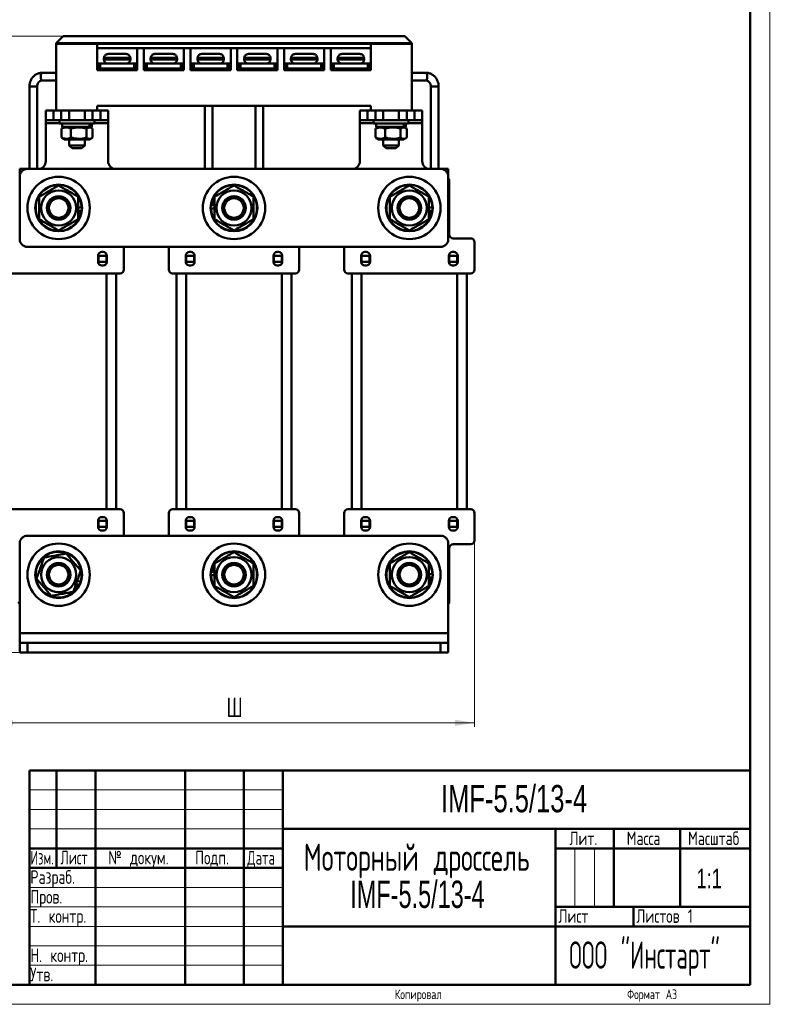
# Model space of a CAD drawing. Header units: millimetres. Extents: x 0 to 300, y 0 to 420.
# Tile 2 of 3: x 105 to 300, y 0 to 253. Entities that reach past the tile are written whole.
import ezdxf

# ---------------------------------------------------------------- set-up
doc = ezdxf.new("R2010")
doc.units = ezdxf.units.MM
doc.linetypes.add('SLD-Сплошная', pattern=[0])
doc.styles.add('SLDTEXTSTYLE0', font='TXT', dxfattribs={"width": 0.7})
doc.styles.add('SLDTEXTSTYLE1', font='TXT', dxfattribs={"width": 0.7, "bigfont": 'bigfont'})
doc.styles.add('SLDTEXTSTYLE2', font='TXT', dxfattribs={"width": 0.705079, "bigfont": 'bigfont'})
doc.styles.add('SLDTEXTSTYLE3', font='TXT', dxfattribs={"width": 0.648852, "bigfont": 'bigfont'})
doc.styles.add('SLDTEXTSTYLE4', font='TXT', dxfattribs={"width": 0.632021, "bigfont": 'bigfont'})
doc.styles.add('SLDTEXTSTYLE5', font='TXT', dxfattribs={"width": 0.625377, "bigfont": 'bigfont'})
doc.styles.add('SLDTEXTSTYLE6', font='TXT', dxfattribs={"width": 0.572824, "bigfont": 'bigfont'})
doc.styles.add('SLDTEXTSTYLE7', font='TXT', dxfattribs={"width": 0.643347, "bigfont": 'bigfont'})
doc.styles.add('SLDTEXTSTYLE8', font='TXT', dxfattribs={"width": 0.643347})
doc.dimstyles.new('SLDDIMSTYLE0', dxfattribs={"dimtxt": 5, "dimasz": 5, "dimexe": 0, "dimexo": 0.0625, "dimgap": 1.25, "dimtad": 2, "dimdec": 1, "dimrnd": 1e-09, "dimzin": 12, "dimdsep": 46, "dimtxsty": 'SLDTEXTSTYLE0', "dimsah": 1, "dimcen": 0.09, "dimadec": 0, "dimazin": 3, "dimtfac": 1, "dimtdec": 3, "dimtofl": 0, "dimtmove": 0, "dimatfit": 3, "dimfxl": 1, "dimfrac": 2, "dimtolj": 1, "dimtzin": 12, "dimarcsym": 0})

# ---------------------------------------------------------------- blocks, each defined once
blk = doc.blocks.new('SW_NOTE_0')
at = {"color": 0, "linetype": 'Continuous', "lineweight": 0, "char_height": 7, "attachment_point": 2}
for s, insert, style in [('Моторный дроссель', (31.87, 9), 'SLDTEXTSTYLE7'), ('IMF-5.5/13-4', (32.05, -0.5), 'SLDTEXTSTYLE8')]:
    blk.add_mtext(s, dxfattribs=dict(at, insert=insert, style=style))
blk = doc.blocks.new('_D')
at = {"color": 7, "linetype": 'SLD-Сплошная', "lineweight": 0}
for p, q in [((97.76, 119.02), (97.76, 71.23)), ((221.26, 119.02), (221.26, 71.23)), ((97.76, 72.23), (221.26, 72.23))]:
    blk.add_line(p, q, dxfattribs=at)
at = {"color": 7, "linetype": 'SLD-Сплошная', "lineweight": 18}
for points in [[(97.76, 72.23), (102.76, 71.46), (102.76, 73)], [(221.26, 72.23), (216.26, 73), (216.26, 71.46)]]:
    blk.add_solid(points, dxfattribs=at)
at = {"color": 7, "linetype": 'SLD-Сплошная', "lineweight": 18, "insert": (157.56, 78.68), "char_height": 5, "attachment_point": 1, "style": 'SLDTEXTSTYLE1'}
blk.add_mtext('Ш', dxfattribs=at)
blk = doc.blocks.new('_D_1')
at = {"color": 7, "linetype": 'SLD-Сплошная', "lineweight": 0}
for p, q in [((115.65, 248.43), (78.76, 248.43)), ((79.76, 90.23), (79.76, 248.43)), ((106.5, 90.23), (78.76, 90.23))]:
    blk.add_line(p, q, dxfattribs=at)
at = {"color": 7, "linetype": 'SLD-Сплошная', "lineweight": 18}
for points in [[(79.76, 248.43), (78.99, 243.43), (80.53, 243.43)], [(79.76, 90.23), (80.53, 95.23), (78.99, 95.23)]]:
    blk.add_solid(points, dxfattribs=at)
at = {"color": 7, "linetype": 'SLD-Сплошная', "lineweight": 18, "insert": (73.32, 167.73), "char_height": 5, "attachment_point": 1, "rotation": 90, "style": 'SLDTEXTSTYLE1'}
blk.add_mtext('В', dxfattribs=at)

msp = doc.modelspace()

# ---------------------------------------------------------------- linework, layer by layer
at = {"color": 7, "linetype": 'SLD-Сплошная', "lineweight": 18}
for p, q in [((297, 420), (297, 0)), ((107, 55), (172, 55)), ((107, 50), (172, 50)), ((107, 45), (172, 45)), ((247, 40), (247, 25)), ((252, 40), (252, 25)), ((107, 30), (172, 30)), ((107, 25), (172, 25)), ((107, 20), (172, 20)), ((107, 15), (172, 15)), ((107, 10), (172, 10)), ((0, 0), (297, 0))]:
    msp.add_line(p, q, dxfattribs=at)
at = {"color": 7, "linetype": 'SLD-Сплошная', "lineweight": 50}
for p, q in [((292, 5), (292, 415)), ((115.66, 248.43), (113.86, 246.63)), ((115.66, 248.43), (203.36, 248.43)), ((203.36, 248.43), (205.16, 246.63)), ((113.86, 246.63), (113.86, 246.43)), ((113.86, 246.63), (205.16, 246.63)), ((205.16, 246.43), (113.86, 246.43)), ((113.86, 229.33), (113.86, 246.43)), ((113.86, 246.43), (124.36, 246.43)), ((124.36, 246.43), (124.36, 239.68)), ((124.36, 245.33), (134.66, 245.33)), ((134.66, 239.68), (134.66, 245.33)), ((134.66, 245.33), (136.36, 245.33)), ((136.36, 245.33), (136.36, 239.68)), ((136.36, 245.33), (146.66, 245.33)), ((146.66, 239.68), (146.66, 245.33)), ((146.66, 245.33), (148.36, 245.33)), ((148.36, 245.33), (148.36, 239.68)), ((148.36, 245.33), (158.66, 245.33)), ((158.66, 239.68), (158.66, 245.33)), ((158.66, 245.33), (160.36, 245.33)), ((160.36, 245.33), (160.36, 239.68)), ((160.36, 245.33), (170.66, 245.33)), ((170.66, 239.68), (170.66, 245.33)), ((170.66, 245.33), (172.36, 245.33)), ((172.36, 245.33), (172.36, 239.68)), ((172.36, 245.33), (182.66, 245.33)), ((182.66, 239.68), (182.66, 245.33)), ((182.66, 245.33), (184.36, 245.33)), ((184.36, 245.33), (184.36, 239.68)), ((184.36, 245.33), (194.66, 245.33)), ((194.66, 239.68), (194.66, 246.43)), ((194.66, 246.43), (205.16, 246.43)), ((205.16, 246.63), (205.16, 246.43)), ((205.16, 246.43), (205.16, 229.33)), ((126.11, 242.83), (126.11, 242.43)), ((126.11, 242.83), (126.17, 242.83)), ((132.86, 242.83), (126.17, 242.83)), ((132.86, 242.83), (132.91, 242.83)), ((132.91, 242.43), (132.91, 242.83)), ((138.11, 242.83), (138.11, 242.43)), ((138.11, 242.83), (138.17, 242.83)), ((144.86, 242.83), (138.17, 242.83)), ((144.86, 242.83), (144.91, 242.83)), ((144.91, 242.43), (144.91, 242.83)), ((150.11, 242.83), (150.11, 242.43)), ((150.11, 242.83), (150.17, 242.83)), ((156.86, 242.83), (150.17, 242.83)), ((156.86, 242.83), (156.91, 242.83)), ((156.91, 242.43), (156.91, 242.83)), ((162.11, 242.83), (162.11, 242.43)), ((162.11, 242.83), (162.17, 242.83)), ((168.86, 242.83), (162.17, 242.83)), ((168.86, 242.83), (168.91, 242.83)), ((168.91, 242.43), (168.91, 242.83)), ((174.11, 242.83), (174.11, 242.43)), ((174.11, 242.83), (174.17, 242.83)), ((180.86, 242.83), (174.17, 242.83)), ((180.86, 242.83), (180.91, 242.83)), ((180.91, 242.43), (180.91, 242.83)), ((186.11, 242.83), (186.11, 242.43)), ((186.11, 242.83), (186.17, 242.83)), ((192.86, 242.83), (186.17, 242.83)), ((192.86, 242.83), (192.91, 242.83)), ((192.91, 242.43), (192.91, 242.83)), ((124.66, 240.33), (124.36, 240.33)), ((124.66, 241.43), (124.66, 240.13)), ((125.16, 241.43), (124.66, 241.43)), ((124.66, 240.13), (124.76, 240.13)), ((124.76, 240.13), (124.76, 239.68)), ((125.26, 240.13), (124.76, 240.13)), ((125.16, 240.13), (125.16, 241.43)), ((133.86, 241.43), (125.16, 241.43)), ((133.76, 240.13), (125.26, 240.13)), ((134.26, 240.13), (133.76, 240.13)), ((133.86, 241.43), (133.86, 240.13)), ((134.36, 241.43), (133.86, 241.43)), ((134.26, 239.68), (134.26, 240.13)), ((134.26, 240.13), (134.36, 240.13)), ((134.36, 240.13), (134.36, 241.43)), ((134.66, 240.33), (134.36, 240.33)), ((136.66, 240.33), (136.36, 240.33)), ((136.66, 241.43), (136.66, 240.13)), ((137.16, 241.43), (136.66, 241.43)), ((136.76, 240.13), (136.66, 240.13)), ((136.76, 240.13), (136.76, 239.68)), ((137.26, 240.13), (136.76, 240.13)), ((137.16, 240.13), (137.16, 241.43)), ((137.16, 241.43), (145.86, 241.43)), ((145.76, 240.13), (137.26, 240.13)), ((146.26, 240.13), (145.76, 240.13)), ((145.86, 241.43), (145.86, 240.13)), ((146.36, 241.43), (145.86, 241.43)), ((146.26, 239.68), (146.26, 240.13)), ((146.36, 240.13), (146.26, 240.13)), ((146.36, 240.13), (146.36, 241.43)), ((146.66, 240.33), (146.36, 240.33)), ((148.66, 240.33), (148.36, 240.33)), ((148.66, 241.43), (148.66, 240.13)), ((149.16, 241.43), (148.66, 241.43)), ((148.76, 240.13), (148.66, 240.13)), ((148.76, 240.13), (148.76, 239.68)), ((149.26, 240.13), (148.76, 240.13)), ((149.16, 240.13), (149.16, 241.43)), ((149.16, 241.43), (157.86, 241.43)), ((157.76, 240.13), (149.26, 240.13)), ((158.26, 240.13), (157.76, 240.13)), ((157.86, 241.43), (157.86, 240.13)), ((158.36, 241.43), (157.86, 241.43)), ((158.36, 240.13), (158.26, 240.13)), ((158.26, 239.68), (158.26, 240.13)), ((158.36, 240.13), (158.36, 241.43)), ((158.66, 240.33), (158.36, 240.33)), ((160.66, 240.33), (160.36, 240.33)), ((160.66, 241.43), (160.66, 240.13)), ((161.16, 241.43), (160.66, 241.43)), ((160.76, 240.13), (160.66, 240.13)), ((160.76, 240.13), (160.76, 239.68)), ((161.26, 240.13), (160.76, 240.13)), ((161.16, 240.13), (161.16, 241.43)), ((161.16, 241.43), (169.86, 241.43)), ((169.76, 240.13), (161.26, 240.13)), ((170.26, 240.13), (169.76, 240.13)), ((169.86, 241.43), (169.86, 240.13)), ((170.36, 241.43), (169.86, 241.43)), ((170.36, 240.13), (170.26, 240.13)), ((170.26, 239.68), (170.26, 240.13)), ((170.36, 240.13), (170.36, 241.43)), ((170.66, 240.33), (170.36, 240.33)), ((172.66, 240.33), (172.36, 240.33)), ((172.66, 241.43), (172.66, 240.13)), ((173.16, 241.43), (172.66, 241.43)), ((172.76, 240.13), (172.66, 240.13)), ((172.76, 240.13), (172.76, 239.68)), ((173.26, 240.13), (172.76, 240.13)), ((173.16, 240.13), (173.16, 241.43)), ((173.16, 241.43), (181.86, 241.43)), ((181.76, 240.13), (173.26, 240.13)), ((182.26, 240.13), (181.76, 240.13)), ((181.86, 241.43), (181.86, 240.13)), ((182.36, 241.43), (181.86, 241.43)), ((182.26, 239.68), (182.26, 240.13)), ((182.36, 240.13), (182.26, 240.13)), ((182.36, 240.13), (182.36, 241.43)), ((182.66, 240.33), (182.36, 240.33)), ((184.66, 240.33), (184.36, 240.33)), ((184.66, 241.43), (184.66, 240.13)), ((185.16, 241.43), (184.66, 241.43)), ((184.66, 240.13), (184.76, 240.13)), ((184.76, 240.13), (184.76, 239.68)), ((185.26, 240.13), (184.76, 240.13)), ((185.16, 240.13), (185.16, 241.43)), ((193.86, 241.43), (185.16, 241.43)), ((185.26, 240.13), (193.76, 240.13)), ((194.26, 240.13), (193.76, 240.13)), ((193.86, 241.43), (193.86, 240.13)), ((194.36, 241.43), (193.86, 241.43)), ((194.26, 239.68), (194.26, 240.13)), ((194.26, 240.13), (194.36, 240.13)), ((194.36, 240.13), (194.36, 241.43)), ((194.66, 240.33), (194.36, 240.33)), ((113.86, 239.03), (110.32, 239.03)), ((124.36, 239.68), (134.66, 239.68)), ((136.36, 239.68), (146.66, 239.68)), ((148.36, 239.68), (158.66, 239.68)), ((160.36, 239.68), (170.66, 239.68)), ((172.36, 239.68), (182.66, 239.68)), ((184.36, 239.68), (194.66, 239.68)), ((208.71, 239.03), (205.16, 239.03)), ((107.01, 235.53), (107.01, 214.33)), ((109.01, 214.33), (109.01, 235.53)), ((110.32, 237.03), (113.86, 237.03)), ((205.16, 237.03), (208.71, 237.03)), ((210.01, 235.53), (210.01, 214.33)), ((212.01, 214.33), (212.01, 235.53)), ((124.36, 229.33), (124.36, 230.53)), ((194.66, 230.53), (124.36, 230.53)), ((152.01, 230.53), (152.01, 214.33)), ((154.01, 214.33), (154.01, 230.53)), ((165.01, 230.53), (165.01, 214.33)), ((167.01, 214.33), (167.01, 230.53)), ((194.66, 230.53), (194.66, 229.33)), ((111.21, 226.83), (111.21, 229.33)), ((111.21, 229.33), (113.21, 229.33)), ((113.21, 229.33), (113.21, 226.83)), ((113.21, 229.33), (113.86, 229.33)), ((124.36, 229.33), (113.86, 229.33)), ((115.19, 226.83), (115.19, 229.33)), ((117.21, 229.33), (117.21, 226.83)), ((121.21, 226.83), (121.21, 229.33)), ((123.23, 229.33), (123.23, 226.83)), ((124.36, 229.33), (125.21, 229.33)), ((125.21, 226.83), (125.21, 229.33)), ((125.21, 229.33), (127.21, 229.33)), ((127.21, 229.33), (127.21, 226.83)), ((191.81, 226.83), (191.81, 229.33)), ((191.81, 229.33), (193.81, 229.33)), ((193.81, 229.33), (193.81, 226.83)), ((193.81, 229.33), (194.66, 229.33)), ((205.16, 229.33), (194.66, 229.33)), ((195.79, 226.83), (195.79, 229.33)), ((197.81, 229.33), (197.81, 226.83)), ((201.81, 226.83), (201.81, 229.33)), ((203.83, 229.33), (203.83, 226.83)), ((205.16, 229.33), (205.81, 229.33)), ((205.81, 226.83), (205.81, 229.33)), ((205.81, 229.33), (207.81, 229.33)), ((207.81, 229.33), (207.81, 226.83)), ((113.21, 226.83), (111.21, 226.83)), ((111.21, 226.83), (111.21, 226.09)), ((111.21, 226.09), (111.21, 216.33)), ((113.21, 226.83), (115.19, 226.83)), ((114.71, 226.83), (114.71, 226.03)), ((114.71, 226.03), (123.37, 226.03)), ((117.21, 226.83), (115.19, 226.83)), ((115.41, 226.03), (115.41, 225.13)), ((115.41, 225.13), (122.55, 225.13)), ((115.96, 225.13), (115.42, 224.82)), ((117.21, 226.83), (121.21, 226.83)), ((123.23, 226.83), (121.21, 226.83)), ((123, 224.82), (122.46, 225.13)), ((122.55, 225.13), (122.86, 225.13)), ((122.86, 225.13), (123.01, 225.13)), ((123.01, 225.13), (123.01, 226.03)), ((123.23, 226.83), (125.21, 226.83)), ((123.37, 226.03), (123.71, 226.03)), ((123.71, 226.03), (123.71, 226.83)), ((127.21, 226.83), (125.21, 226.83)), ((127.21, 226.09), (127.21, 226.83)), ((127.21, 216.33), (127.21, 226.09)), ((193.81, 226.83), (191.81, 226.83)), ((191.81, 226.83), (191.81, 226.09)), ((191.81, 226.09), (191.81, 216.33)), ((193.81, 226.83), (195.79, 226.83)), ((195.31, 226.83), (195.31, 226.03)), ((195.31, 226.03), (203.97, 226.03)), ((197.81, 226.83), (195.79, 226.83)), ((196.01, 226.03), (196.01, 225.13)), ((196.01, 225.13), (203.15, 225.13)), ((196.56, 225.13), (196.02, 224.82)), ((197.81, 226.83), (201.81, 226.83)), ((203.83, 226.83), (201.81, 226.83)), ((203.6, 224.82), (203.06, 225.13)), ((203.15, 225.13), (203.46, 225.13)), ((203.46, 225.13), (203.61, 225.13)), ((203.61, 225.13), (203.61, 226.03)), ((203.83, 226.83), (205.81, 226.83)), ((203.97, 226.03), (204.31, 226.03)), ((204.31, 226.03), (204.31, 226.83)), ((207.81, 226.83), (205.81, 226.83)), ((207.81, 226.09), (207.81, 226.83)), ((207.81, 216.33), (207.81, 226.09)), ((115.43, 224.77), (115.21, 224.67)), ((115.21, 224.67), (115.21, 222.39)), ((115.21, 222.39), (115.43, 222.3)), ((117.66, 224.67), (117.66, 222.39)), ((121.67, 224.67), (121.67, 222.39)), ((123.22, 224.67), (123.22, 222.39)), ((196.03, 224.77), (195.81, 224.67)), ((195.81, 224.67), (195.81, 222.39)), ((195.81, 222.39), (196.03, 222.3)), ((198.26, 224.67), (198.26, 222.39)), ((202.27, 224.67), (202.27, 222.39)), ((203.82, 224.67), (203.82, 222.39)), ((115.42, 222.24), (115.96, 221.93)), ((117.97, 221.93), (115.96, 221.93)), ((117.21, 221.93), (117.21, 220.38)), ((117.21, 220.38), (117.96, 219.63)), ((117.21, 220.38), (121.21, 220.38)), ((122.46, 221.93), (117.97, 221.93)), ((120.46, 219.63), (121.21, 220.38)), ((121.21, 220.38), (121.21, 221.93)), ((122.46, 221.93), (123, 222.24)), ((196.02, 222.24), (196.56, 221.93)), ((198.57, 221.93), (196.56, 221.93)), ((197.81, 221.93), (197.81, 220.38)), ((197.81, 220.38), (198.56, 219.63)), ((197.81, 220.38), (201.81, 220.38)), ((203.06, 221.93), (198.57, 221.93)), ((201.06, 219.63), (201.81, 220.38)), ((201.81, 220.38), (201.81, 221.93)), ((203.06, 221.93), (203.6, 222.24)), ((120.46, 219.63), (117.96, 219.63)), ((201.06, 219.63), (198.56, 219.63)), ((104.51, 212.33), (104.51, 214.33)), ((104.51, 214.33), (106.51, 214.33)), ((104.51, 196.33), (104.51, 212.33)), ((106.51, 214.33), (212.51, 214.33)), ((212.51, 214.33), (214.51, 214.33)), ((214.51, 214.33), (214.51, 212.33)), ((214.51, 212.33), (214.51, 196.33)), ((214.76, 197.53), (214.76, 211.28)), ((153.65, 205.03), (154.51, 205.03)), ((153.75, 205.61), (154.51, 205.61)), ((119.51, 204.45), (120.41, 204.45)), ((120.37, 203.63), (119.51, 203.63)), ((120.27, 203.05), (119.51, 203.05)), ((154.51, 204.21), (153.61, 204.21)), ((209.51, 204.45), (210.41, 204.45)), ((210.37, 203.63), (209.51, 203.63)), ((210.27, 203.05), (209.51, 203.05)), ((220.26, 196.53), (215.76, 196.53)), ((221.26, 188.53), (221.26, 195.53)), ((212.51, 194.33), (106.51, 194.33)), ((124.61, 192.03), (124.61, 190.53)), ((124.76, 192.03), (126.76, 192.03)), ((124.76, 192.03), (124.76, 190.48)), ((125.91, 193.03), (125.61, 193.03)), ((126.76, 192.03), (126.76, 190.48)), ((126.91, 190.53), (126.91, 192.03)), ((131.26, 188.53), (131.26, 194.33)), ((142.76, 194.33), (142.76, 188.53)), ((147.11, 192.03), (147.11, 190.53)), ((149.26, 192.03), (147.26, 192.03)), ((147.26, 190.48), (147.26, 192.03)), ((148.41, 193.03), (148.11, 193.03)), ((149.26, 190.48), (149.26, 192.03)), ((149.41, 190.53), (149.41, 192.03)), ((169.61, 192.03), (169.61, 190.53)), ((169.76, 192.03), (171.76, 192.03)), ((169.76, 192.03), (169.76, 190.48)), ((170.91, 193.03), (170.61, 193.03)), ((171.76, 192.03), (171.76, 190.48)), ((171.91, 190.53), (171.91, 192.03)), ((176.26, 188.53), (176.26, 194.33)), ((187.76, 194.33), (187.76, 188.53)), ((192.11, 192.03), (192.11, 190.53)), ((194.26, 192.03), (192.26, 192.03)), ((192.26, 190.48), (192.26, 192.03)), ((193.41, 193.03), (193.11, 193.03)), ((194.26, 190.48), (194.26, 192.03)), ((194.41, 190.53), (194.41, 192.03)), ((214.61, 192.03), (214.61, 190.53)), ((214.76, 192.03), (216.76, 192.03)), ((214.76, 192.03), (214.76, 190.48)), ((215.91, 193.03), (215.61, 193.03)), ((216.76, 192.03), (216.76, 190.48)), ((216.91, 190.53), (216.91, 192.03)), ((126.76, 190.48), (124.76, 190.48)), ((124.76, 190), (124.76, 190.48)), ((125.61, 189.53), (125.91, 189.53)), ((126.76, 190), (126.76, 190.48)), ((149.26, 190.48), (147.26, 190.48)), ((147.26, 190.48), (147.26, 190)), ((148.11, 189.53), (148.41, 189.53)), ((149.26, 190.48), (149.26, 190)), ((171.76, 190.48), (169.76, 190.48)), ((169.76, 190), (169.76, 190.48)), ((170.61, 189.53), (170.91, 189.53)), ((171.76, 190), (171.76, 190.48)), ((194.26, 190.48), (192.26, 190.48)), ((192.26, 190.48), (192.26, 190)), ((193.11, 189.53), (193.41, 189.53)), ((194.26, 190.48), (194.26, 190)), ((216.76, 190.48), (214.76, 190.48)), ((214.76, 190), (214.76, 190.48)), ((215.61, 189.53), (215.91, 189.53)), ((216.76, 190), (216.76, 190.48)), ((102.26, 187.53), (126.76, 187.53)), ((126.76, 187.53), (126.76, 127.03)), ((126.76, 187.53), (129.26, 187.53)), ((129.26, 187.53), (129.26, 127.03)), ((129.26, 187.53), (130.26, 187.53)), ((143.76, 187.53), (144.76, 187.53)), ((144.76, 187.53), (144.76, 127.03)), ((144.76, 187.53), (147.26, 187.53)), ((147.26, 187.53), (147.26, 127.03)), ((147.26, 187.53), (171.76, 187.53)), ((171.76, 187.53), (171.76, 127.03)), ((171.76, 187.53), (174.26, 187.53)), ((174.26, 187.53), (174.26, 127.03)), ((174.26, 187.53), (175.26, 187.53)), ((188.76, 187.53), (189.76, 187.53)), ((189.76, 187.53), (189.76, 127.03)), ((189.76, 187.53), (192.26, 187.53)), ((192.26, 187.53), (192.26, 127.03)), ((192.26, 187.53), (216.76, 187.53)), ((216.76, 187.53), (216.76, 127.03)), ((216.76, 187.53), (219.26, 187.53)), ((219.26, 187.53), (219.26, 127.03)), ((219.26, 187.53), (220.26, 187.53)), ((102.26, 127.03), (126.76, 127.03)), ((126.76, 127.03), (129.26, 127.03)), ((130.26, 127.03), (129.26, 127.03)), ((144.76, 127.03), (143.76, 127.03)), ((144.76, 127.03), (147.26, 127.03)), ((147.26, 127.03), (171.76, 127.03)), ((171.76, 127.03), (174.26, 127.03)), ((175.26, 127.03), (174.26, 127.03)), ((189.76, 127.03), (188.76, 127.03)), ((189.76, 127.03), (192.26, 127.03)), ((192.26, 127.03), (216.76, 127.03)), ((216.76, 127.03), (219.26, 127.03)), ((220.26, 127.03), (219.26, 127.03)), ((124.61, 124.03), (124.61, 122.53)), ((124.76, 124.08), (124.76, 124.56)), ((124.76, 124.08), (126.76, 124.08)), ((124.76, 124.08), (124.76, 122.53)), ((125.91, 125.03), (125.61, 125.03)), ((126.76, 124.08), (126.76, 124.56)), ((126.76, 124.08), (126.76, 122.53)), ((126.91, 122.53), (126.91, 124.03)), ((131.26, 120.23), (131.26, 126.03)), ((142.76, 126.03), (142.76, 120.23)), ((147.11, 124.03), (147.11, 122.53)), ((147.26, 124.56), (147.26, 124.08)), ((147.26, 124.08), (149.26, 124.08)), ((147.26, 122.53), (147.26, 124.08)), ((148.41, 125.03), (148.11, 125.03)), ((149.26, 124.56), (149.26, 124.08)), ((149.26, 122.53), (149.26, 124.08)), ((149.41, 122.53), (149.41, 124.03)), ((169.61, 124.03), (169.61, 122.53)), ((169.76, 124.08), (169.76, 124.56)), ((169.76, 124.08), (171.76, 124.08)), ((169.76, 124.08), (169.76, 122.53)), ((170.91, 125.03), (170.61, 125.03)), ((171.76, 124.08), (171.76, 124.56)), ((171.76, 124.08), (171.76, 122.53)), ((171.91, 122.53), (171.91, 124.03)), ((176.26, 120.23), (176.26, 126.03)), ((187.76, 126.03), (187.76, 120.23)), ((192.11, 124.03), (192.11, 122.53)), ((192.26, 124.56), (192.26, 124.08)), ((192.26, 124.08), (194.26, 124.08)), ((192.26, 122.53), (192.26, 124.08)), ((193.41, 125.03), (193.11, 125.03)), ((194.26, 124.56), (194.26, 124.08)), ((194.26, 122.53), (194.26, 124.08)), ((194.41, 122.53), (194.41, 124.03)), ((214.61, 124.03), (214.61, 122.53)), ((214.76, 124.08), (214.76, 124.56)), ((214.76, 124.08), (216.76, 124.08)), ((214.76, 124.08), (214.76, 122.53)), ((215.91, 125.03), (215.61, 125.03)), ((216.76, 124.08), (216.76, 124.56)), ((216.76, 124.08), (216.76, 122.53)), ((216.91, 122.53), (216.91, 124.03)), ((221.26, 119.03), (221.26, 126.03)), ((124.76, 122.53), (126.76, 122.53)), ((125.61, 121.53), (125.91, 121.53)), ((149.26, 122.53), (147.26, 122.53)), ((148.11, 121.53), (148.41, 121.53)), ((169.76, 122.53), (171.76, 122.53)), ((170.61, 121.53), (170.91, 121.53)), ((194.26, 122.53), (192.26, 122.53)), ((193.11, 121.53), (193.41, 121.53)), ((214.76, 122.53), (216.76, 122.53)), ((215.61, 121.53), (215.91, 121.53)), ((212.51, 120.23), (106.51, 120.23)), ((104.51, 118.23), (104.51, 95.23)), ((214.51, 95.23), (214.51, 118.23)), ((214.76, 103.28), (214.76, 117.03)), ((215.76, 118.03), (220.26, 118.03)), ((153.75, 111.51), (154.51, 111.51)), ((119.27, 108.68), (120.12, 108.38)), ((154.51, 110.11), (153.61, 110.11)), ((153.65, 110.93), (154.51, 110.93)), ((209.51, 110.35), (210.41, 110.35)), ((210.37, 109.53), (209.51, 109.53)), ((210.27, 108.95), (209.51, 108.95)), ((119.52, 107.11), (118.8, 107.36)), ((119.81, 107.62), (119, 107.91)), ((214.51, 95.23), (104.51, 95.23)), ((104.51, 95.23), (104.51, 92.73)), ((214.51, 92.73), (214.51, 95.23)), ((104.51, 90.23), (104.51, 92.73)), ((104.51, 92.73), (106.51, 92.73)), ((106.51, 92.73), (106.51, 90.23)), ((212.51, 92.73), (106.51, 92.73)), ((212.51, 90.23), (212.51, 92.73)), ((212.51, 92.73), (214.51, 92.73)), ((214.51, 92.73), (214.51, 90.23)), ((106.51, 90.23), (104.51, 90.23)), ((212.51, 90.23), (106.51, 90.23)), ((214.51, 90.23), (212.51, 90.23)), ((107, 60), (292, 60)), ((107, 60), (107, 5)), ((114, 35), (114, 60)), ((124, 60), (124, 5)), ((147, 60), (147, 5)), ((162, 60), (162, 5)), ((172, 60), (172, 5)), ((172, 45), (292, 45)), ((242, 45), (242, 5)), ((257, 45), (257, 25)), ((274, 45), (274, 25)), ((107, 40), (172, 40)), ((242, 40), (292, 40)), ((107, 35), (172, 35)), ((242, 25), (292, 25)), ((262, 25), (262, 20)), ((172, 20), (292, 20)), ((20, 5), (292, 5))]:
    msp.add_line(p, q, dxfattribs=at)
at = {"color": 8, "linetype": 'SLD-Сплошная', "lineweight": 50}
for p, q in [((125.26, 239.68), (125.26, 240.13)), ((129.51, 242.43), (126.11, 242.43)), ((132.91, 242.43), (129.51, 242.43)), ((133.76, 240.13), (133.76, 239.68)), ((137.26, 239.68), (137.26, 240.13)), ((141.51, 242.43), (138.11, 242.43)), ((144.91, 242.43), (141.51, 242.43)), ((145.76, 240.13), (145.76, 239.68)), ((149.26, 239.68), (149.26, 240.13)), ((153.51, 242.43), (150.11, 242.43)), ((156.91, 242.43), (153.51, 242.43)), ((157.76, 240.13), (157.76, 239.68)), ((161.26, 239.68), (161.26, 240.13)), ((165.51, 242.43), (162.11, 242.43)), ((168.91, 242.43), (165.51, 242.43)), ((169.76, 240.13), (169.76, 239.68)), ((173.26, 239.68), (173.26, 240.13)), ((177.51, 242.43), (174.11, 242.43)), ((180.91, 242.43), (177.51, 242.43)), ((181.76, 240.13), (181.76, 239.68)), ((185.26, 239.68), (185.26, 240.13)), ((189.51, 242.43), (186.11, 242.43)), ((192.91, 242.43), (189.51, 242.43)), ((193.76, 240.13), (193.76, 239.68)), ((107.63, 235.53), (107.01, 235.53)), ((109.01, 235.53), (107.63, 235.53)), ((212.01, 235.53), (210.01, 235.53)), ((111.21, 226.09), (114.71, 226.09)), ((123.71, 226.09), (127.21, 226.09)), ((191.81, 226.09), (195.31, 226.09)), ((204.31, 226.09), (207.81, 226.09))]:
    msp.add_line(p, q, dxfattribs=at)
at = {"color": 8, "linetype": 'SLD-Сплошная', "lineweight": 50, "flags": 128}
for points in [[(109.93, 238.03), (109.96, 238.41), (110.05, 238.74), (110.17, 238.95), (110.32, 239.03)], [(110.32, 237.03), (110.17, 237.11), (110.05, 237.32), (109.96, 237.65), (109.93, 238.03)], [(208.71, 239.03), (208.85, 238.95), (208.98, 238.74), (209.06, 238.41), (209.09, 238.03), (209.06, 237.65), (208.98, 237.32), (208.85, 237.11), (208.71, 237.03)]]:
    msp.add_lwpolyline(points, dxfattribs=at)
at = {"color": 7, "linetype": 'SLD-Сплошная', "lineweight": 50}
for centre, radius in [((114.51, 204.33), 8), ((159.51, 204.33), 8), ((204.51, 204.33), 8), ((114.51, 204.33), 6), ((159.51, 204.33), 6), ((204.51, 204.33), 6), ((114.51, 204.33), 4.5), ((114.51, 204.33), 3.02), ((114.51, 204.33), 3), ((159.51, 204.33), 4.5), ((159.51, 204.33), 3.03), ((159.51, 204.33), 3), ((204.51, 204.33), 4.5), ((204.51, 204.33), 3.02), ((204.51, 204.33), 3), ((114.51, 204.33), 2.5), ((159.51, 204.33), 2.5), ((204.51, 204.33), 2.5), ((114.51, 110.23), 8), ((114.51, 110.23), 6), ((159.51, 110.23), 8), ((159.51, 110.23), 6), ((204.51, 110.23), 8), ((204.51, 110.23), 6), ((114.51, 110.23), 4.5), ((159.51, 110.23), 4.5), ((204.51, 110.23), 4.5), ((114.51, 110.23), 3.03), ((114.51, 110.23), 3), ((114.51, 110.23), 2.5), ((159.51, 110.23), 3.03), ((159.51, 110.23), 3), ((159.51, 110.23), 2.5), ((204.51, 110.23), 3.02), ((204.51, 110.23), 3), ((204.51, 110.23), 2.5)]:
    msp.add_circle(centre, radius, dxfattribs=at)
for centre, radius, start, end in [((127.11, 242.43), 1, 180, 270), ((131.91, 242.43), 1, 270, 0), ((139.11, 242.43), 1, 180, 270), ((143.91, 242.43), 1, 270, 0), ((151.11, 242.43), 1, 180, 270), ((155.91, 242.43), 1, 270, 360), ((163.11, 242.43), 1, 180, 270), ((167.91, 242.43), 1, 270, 0), ((175.11, 242.43), 1, 180, 270), ((179.91, 242.43), 1, 270, 0), ((187.11, 242.43), 1, 180, 270), ((191.91, 242.43), 1, 270, 0), ((109.21, 216.33), 2, 270, 0), ((129.21, 216.33), 2, 180, 270), ((189.81, 216.33), 2, 270, 0), ((209.81, 216.33), 2, 180, 270), ((106.51, 212.33), 2, 90, 180), ((212.51, 212.33), 2, 0, 90), ((114.51, 204.33), 5.9, 1.1426, 347.4467), ((159.51, 204.33), 5.9, 181.1426, 167.4467), ((204.51, 204.33), 5.9, 1.1426, 347.4467), ((213.76, 211.28), 1, 0, 41.4096), ((159.51, 204.33), 5.9, 167.4467, 173.1861), ((114.51, 204.33), 5.9, 347.4467, 353.1861), ((204.51, 204.33), 5.9, 347.4467, 353.1861), ((215.76, 197.53), 1, 180, 270), ((106.51, 196.33), 2, 180, 270), ((212.51, 196.33), 2, 270, 0), ((220.26, 195.53), 1, 360, 90), ((125.61, 192.03), 1, 90, 180), ((125.91, 192.03), 1, 0, 90), ((148.11, 192.03), 1, 90, 180), ((148.41, 192.03), 1, 0, 90), ((170.61, 192.03), 1, 90, 180), ((170.91, 192.03), 1, 0, 90), ((193.11, 192.03), 1, 90, 180), ((193.41, 192.03), 1, 0, 90), ((215.61, 192.03), 1, 90, 180), ((215.91, 192.03), 1, 0, 90), ((125.61, 190.53), 1, 180, 270), ((125.91, 190.53), 1, 270, 0), ((148.11, 190.53), 1, 180, 270), ((148.41, 190.53), 1, 270, 0), ((170.61, 190.53), 1, 180, 270), ((170.91, 190.53), 1, 270, 0), ((193.11, 190.53), 1, 180, 270), ((193.41, 190.53), 1, 270, 0), ((215.61, 190.53), 1, 180, 270), ((215.91, 190.53), 1, 270, 0), ((130.26, 188.53), 1, 270, 360), ((143.76, 188.53), 1, 180, 270), ((175.26, 188.53), 1, 270, 360), ((188.76, 188.53), 1, 180, 270), ((220.26, 188.53), 1, 270, 360), ((130.26, 126.03), 1, 0, 90), ((143.76, 126.03), 1, 90, 180), ((175.26, 126.03), 1, 0, 90), ((188.76, 126.03), 1, 90, 180), ((220.26, 126.03), 1, 0, 90), ((125.61, 124.03), 1, 90, 180), ((125.91, 124.03), 1, 0, 90), ((148.11, 124.03), 1, 90, 180), ((148.41, 124.03), 1, 0, 90), ((170.61, 124.03), 1, 90, 180), ((170.91, 124.03), 1, 0, 90), ((193.11, 124.03), 1, 90, 180), ((193.41, 124.03), 1, 0, 90), ((215.61, 124.03), 1, 90, 180), ((215.91, 124.03), 1, 0, 90), ((125.61, 122.53), 1, 180, 270), ((125.91, 122.53), 1, 270, 0), ((148.11, 122.53), 1, 180, 270), ((148.41, 122.53), 1, 270, 0), ((170.61, 122.53), 1, 180, 270), ((170.91, 122.53), 1, 270, 0), ((193.11, 122.53), 1, 180, 270), ((193.41, 122.53), 1, 270, 0), ((215.61, 122.53), 1, 180, 270), ((215.91, 122.53), 1, 270, 0), ((106.51, 118.23), 2, 90, 180), ((212.51, 118.23), 2, 0, 90), ((220.26, 119.03), 1, 270, 360), ((215.76, 117.03), 1, 90, 180), ((114.51, 110.23), 5.9, 341.743, 328.0472), ((159.51, 110.23), 5.9, 181.1426, 167.4467), ((204.51, 110.23), 5.9, 1.1426, 347.4467), ((159.51, 110.23), 5.9, 167.4467, 173.1861), ((204.51, 110.23), 5.9, 347.4467, 353.1861), ((114.51, 110.23), 5.9, 328.0472, 333.7866), ((105.26, 103.28), 1, 180, 221.4096), ((213.76, 103.28), 1, 318.5904, 0)]:
    msp.add_arc(centre, radius, start, end, dxfattribs=at)
for centre, start_param, end_param in [((119.21, 224.03), 4.766317, 4.853514), ((119.21, 226.23), 4.555399, 4.641797), ((199.81, 224.03), 4.766317, 4.853514), ((199.81, 226.23), 4.555399, 4.641797)]:
    msp.add_ellipse(centre, major_axis=(-1.63, 10.43), ratio=0.329019, start_param=start_param, end_param=end_param, dxfattribs=at)
for points, knots in [([(127.19, 243.83), (127.07, 243.82), (126.84, 243.8), (126.52, 243.62), (126.29, 243.36), (126.18, 243.08), (126.17, 242.9), (126.17, 242.83)], [0, 0, 0, 0, 0.221551, 0.443288, 0.660461, 0.873099, 1, 1, 1, 1]), ([(129.51, 243.83), (129.26, 243.83), (128.73, 243.83), (128.02, 243.83), (127.46, 243.83), (127.28, 243.83), (127.19, 243.83)], [0, 0, 0, 0, 0.2430884, 0.5, 0.7569116, 1, 1, 1, 1]), ([(131.84, 243.83), (131.75, 243.83), (131.57, 243.83), (131.01, 243.83), (130.3, 243.83), (129.77, 243.83), (129.51, 243.83)], [0, 0, 0, 0, 0.243088, 0.5, 0.756912, 1, 1, 1, 1]), ([(132.86, 242.83), (132.85, 242.94), (132.83, 243.16), (132.66, 243.46), (132.4, 243.69), (132.11, 243.81), (131.92, 243.82), (131.84, 243.83)], [0, 0, 0, 0, 0.2094357, 0.418832, 0.6293899, 0.8431204, 1, 1, 1, 1]), ([(139.19, 243.83), (139.07, 243.82), (138.84, 243.8), (138.52, 243.62), (138.29, 243.36), (138.18, 243.08), (138.17, 242.9), (138.17, 242.83)], [0, 0, 0, 0, 0.221551, 0.443288, 0.660461, 0.873099, 1, 1, 1, 1]), ([(141.51, 243.83), (141.26, 243.83), (140.73, 243.83), (140.02, 243.83), (139.46, 243.83), (139.28, 243.83), (139.19, 243.83)], [0, 0, 0, 0, 0.2430884, 0.5, 0.7569116, 1, 1, 1, 1]), ([(143.84, 243.83), (143.75, 243.83), (143.57, 243.83), (143.01, 243.83), (142.3, 243.83), (141.77, 243.83), (141.51, 243.83)], [0, 0, 0, 0, 0.243088, 0.5, 0.756912, 1, 1, 1, 1]), ([(144.86, 242.83), (144.85, 242.94), (144.83, 243.16), (144.66, 243.46), (144.4, 243.69), (144.11, 243.81), (143.92, 243.82), (143.84, 243.83)], [0, 0, 0, 0, 0.2094357, 0.418832, 0.6293899, 0.8431204, 1, 1, 1, 1]), ([(151.19, 243.83), (151.07, 243.82), (150.84, 243.8), (150.52, 243.62), (150.29, 243.36), (150.18, 243.08), (150.17, 242.9), (150.17, 242.83)], [0, 0, 0, 0, 0.2215508, 0.4432883, 0.6604609, 0.8730994, 1, 1, 1, 1]), ([(153.51, 243.83), (153.26, 243.83), (152.73, 243.83), (152.02, 243.83), (151.46, 243.83), (151.28, 243.83), (151.19, 243.83)], [0, 0, 0, 0, 0.243088, 0.5, 0.756912, 1, 1, 1, 1]), ([(155.84, 243.83), (155.75, 243.83), (155.57, 243.83), (155.01, 243.83), (154.3, 243.83), (153.77, 243.83), (153.51, 243.83)], [0, 0, 0, 0, 0.243088, 0.5, 0.756912, 1, 1, 1, 1]), ([(156.86, 242.83), (156.85, 242.94), (156.83, 243.16), (156.66, 243.46), (156.4, 243.69), (156.11, 243.81), (155.92, 243.82), (155.84, 243.83)], [0, 0, 0, 0, 0.209436, 0.418832, 0.62939, 0.84312, 1, 1, 1, 1]), ([(163.19, 243.83), (163.07, 243.82), (162.84, 243.8), (162.52, 243.62), (162.29, 243.36), (162.18, 243.08), (162.17, 242.9), (162.17, 242.83)], [0, 0, 0, 0, 0.221551, 0.443288, 0.660461, 0.873099, 1, 1, 1, 1]), ([(165.51, 243.83), (165.26, 243.83), (164.73, 243.83), (164.02, 243.83), (163.46, 243.83), (163.28, 243.83), (163.19, 243.83)], [0, 0, 0, 0, 0.243088, 0.5, 0.756912, 1, 1, 1, 1]), ([(167.84, 243.83), (167.75, 243.83), (167.57, 243.83), (167.01, 243.83), (166.3, 243.83), (165.77, 243.83), (165.51, 243.83)], [0, 0, 0, 0, 0.243088, 0.5, 0.756912, 1, 1, 1, 1]), ([(168.86, 242.83), (168.85, 242.94), (168.83, 243.16), (168.66, 243.46), (168.4, 243.69), (168.11, 243.81), (167.92, 243.82), (167.84, 243.83)], [0, 0, 0, 0, 0.209436, 0.418832, 0.62939, 0.84312, 1, 1, 1, 1]), ([(175.19, 243.83), (175.07, 243.82), (174.84, 243.8), (174.52, 243.62), (174.29, 243.36), (174.18, 243.08), (174.17, 242.9), (174.17, 242.83)], [0, 0, 0, 0, 0.221551, 0.443288, 0.660461, 0.873099, 1, 1, 1, 1]), ([(177.51, 243.83), (177.26, 243.83), (176.73, 243.83), (176.02, 243.83), (175.46, 243.83), (175.28, 243.83), (175.19, 243.83)], [0, 0, 0, 0, 0.243088, 0.5, 0.756912, 1, 1, 1, 1]), ([(179.84, 243.83), (179.75, 243.83), (179.57, 243.83), (179.01, 243.83), (178.3, 243.83), (177.77, 243.83), (177.51, 243.83)], [0, 0, 0, 0, 0.243088, 0.5, 0.756912, 1, 1, 1, 1]), ([(180.86, 242.83), (180.85, 242.94), (180.83, 243.16), (180.66, 243.46), (180.4, 243.69), (180.11, 243.81), (179.92, 243.82), (179.84, 243.83)], [0, 0, 0, 0, 0.2094357, 0.418832, 0.6293899, 0.8431204, 1, 1, 1, 1]), ([(187.19, 243.83), (187.07, 243.82), (186.84, 243.8), (186.52, 243.62), (186.29, 243.36), (186.18, 243.08), (186.17, 242.9), (186.17, 242.83)], [0, 0, 0, 0, 0.221551, 0.443288, 0.660461, 0.873099, 1, 1, 1, 1]), ([(189.51, 243.83), (189.26, 243.83), (188.73, 243.83), (188.02, 243.83), (187.46, 243.83), (187.28, 243.83), (187.19, 243.83)], [0, 0, 0, 0, 0.243088, 0.5, 0.756912, 1, 1, 1, 1]), ([(191.84, 243.83), (191.75, 243.83), (191.57, 243.83), (191.01, 243.83), (190.3, 243.83), (189.77, 243.83), (189.51, 243.83)], [0, 0, 0, 0, 0.243088, 0.5, 0.756912, 1, 1, 1, 1]), ([(192.86, 242.83), (192.85, 242.94), (192.83, 243.16), (192.66, 243.46), (192.4, 243.69), (192.11, 243.81), (191.92, 243.82), (191.84, 243.83)], [0, 0, 0, 0, 0.209436, 0.418832, 0.62939, 0.84312, 1, 1, 1, 1]), ([(110.32, 239.03), (110.15, 239.02), (109.71, 239), (109.03, 238.79), (108.33, 238.37), (107.75, 237.79), (107.32, 237.07), (107.06, 236.3), (107.03, 235.77), (107.01, 235.53)], [0, 0, 0, 0, 0.0966561, 0.2495204, 0.4024209, 0.5558196, 0.7101628, 0.8655886, 1, 1, 1, 1]), ([(212.01, 235.53), (212.01, 235.7), (211.99, 236.16), (211.79, 236.88), (211.39, 237.63), (210.82, 238.27), (210.13, 238.73), (209.4, 238.99), (208.92, 239.02), (208.71, 239.03)], [0, 0, 0, 0, 0.093905, 0.251092, 0.408759, 0.5662, 0.722894, 0.878418, 1, 1, 1, 1]), ([(109.01, 235.53), (109.02, 235.61), (109.03, 235.86), (109.16, 236.28), (109.45, 236.69), (109.86, 236.98), (110.16, 237.01), (110.32, 237.03)], [0, 0, 0, 0, 0.096129, 0.310997, 0.53138, 0.756296, 1, 1, 1, 1]), ([(208.71, 237.03), (208.77, 237.03), (208.99, 237.02), (209.34, 236.87), (209.72, 236.53), (209.97, 236.06), (210, 235.7), (210.01, 235.53)], [0, 0, 0, 0, 0.094979, 0.3442, 0.561672, 0.792388, 1, 1, 1, 1]), ([(115.21, 224.67), (115.64, 224.84), (116.47, 225.14), (117.28, 224.82), (117.66, 224.67)], [0, 0, 0, 0, 0.534703, 1, 1, 1, 1]), ([(117.66, 224.67), (118.38, 224.84), (119.72, 225.14), (121.05, 224.82), (121.67, 224.67)], [0, 0, 0, 0, 0.534703, 1, 1, 1, 1]), ([(121.67, 224.67), (121.93, 224.83), (122.45, 225.14), (122.97, 224.83), (123.22, 224.67)], [0, 0, 0, 0, 0.507052, 1, 1, 1, 1]), ([(195.81, 224.67), (196.24, 224.84), (197.07, 225.14), (197.88, 224.82), (198.26, 224.67)], [0, 0, 0, 0, 0.534703, 1, 1, 1, 1]), ([(198.26, 224.67), (198.98, 224.84), (200.32, 225.14), (201.65, 224.82), (202.27, 224.67)], [0, 0, 0, 0, 0.534703, 1, 1, 1, 1]), ([(202.27, 224.67), (202.53, 224.83), (203.05, 225.14), (203.57, 224.83), (203.82, 224.67)], [0, 0, 0, 0, 0.507052, 1, 1, 1, 1]), ([(117.66, 222.39), (117.22, 222.22), (116.4, 221.92), (115.59, 222.24), (115.21, 222.39)], [0, 0, 0, 0, 0.534703, 1, 1, 1, 1]), ([(121.67, 222.39), (120.96, 222.22), (119.62, 221.92), (118.28, 222.24), (117.66, 222.39)], [0, 0, 0, 0, 0.534703, 1, 1, 1, 1]), ([(123.22, 222.39), (122.96, 222.23), (122.44, 221.92), (121.93, 222.23), (121.67, 222.39)], [0, 0, 0, 0, 0.507052, 1, 1, 1, 1]), ([(198.26, 222.39), (197.82, 222.22), (197, 221.92), (196.19, 222.24), (195.81, 222.39)], [0, 0, 0, 0, 0.534703, 1, 1, 1, 1]), ([(202.27, 222.39), (201.56, 222.22), (200.22, 221.92), (198.88, 222.24), (198.26, 222.39)], [0, 0, 0, 0, 0.534703, 1, 1, 1, 1]), ([(203.82, 222.39), (203.56, 222.23), (203.04, 221.92), (202.53, 222.23), (202.27, 222.39)], [0, 0, 0, 0, 0.507052, 1, 1, 1, 1]), ([(114.51, 210.1), (114.08, 209.85), (113.2, 209.35), (111.5, 208.36), (110.28, 207.66), (109.51, 207.22)], [0, 0, 0, 0, 0.264859, 0.535461, 1, 1, 1, 1]), ([(119.51, 207.22), (119.08, 207.47), (118.2, 207.97), (116.5, 208.96), (115.28, 209.66), (114.51, 210.1)], [0, 0, 0, 0, 0.2648589, 0.5354609, 1, 1, 1, 1]), ([(159.51, 210.1), (159.08, 209.85), (158.2, 209.35), (156.5, 208.36), (155.28, 207.66), (154.51, 207.22)], [0, 0, 0, 0, 0.264859, 0.535461, 1, 1, 1, 1]), ([(164.51, 207.22), (164.08, 207.47), (163.2, 207.97), (161.5, 208.96), (160.28, 209.66), (159.51, 210.1)], [0, 0, 0, 0, 0.264859, 0.535461, 1, 1, 1, 1]), ([(204.51, 210.1), (204.08, 209.85), (203.2, 209.35), (201.5, 208.36), (200.28, 207.66), (199.51, 207.22)], [0, 0, 0, 0, 0.264859, 0.535461, 1, 1, 1, 1]), ([(209.51, 207.22), (209.08, 207.47), (208.2, 207.97), (206.5, 208.96), (205.28, 209.66), (204.51, 210.1)], [0, 0, 0, 0, 0.2648589, 0.5354609, 1, 1, 1, 1]), ([(109.51, 207.22), (109.51, 206.74), (109.51, 205.78), (109.51, 204.31), (109.51, 202.85), (109.51, 201.92), (109.51, 201.44)], [0, 0, 0, 0, 0.250813, 0.506371, 0.750561, 1, 1, 1, 1]), ([(119.51, 201.44), (119.51, 201.92), (119.51, 202.88), (119.51, 204.35), (119.51, 205.81), (119.51, 206.74), (119.51, 207.22)], [0, 0, 0, 0, 0.250813, 0.506371, 0.750561, 1, 1, 1, 1]), ([(154.51, 207.22), (154.51, 206.74), (154.51, 205.78), (154.51, 204.31), (154.51, 202.85), (154.51, 201.92), (154.51, 201.44)], [0, 0, 0, 0, 0.250813, 0.506371, 0.750561, 1, 1, 1, 1]), ([(164.51, 201.44), (164.51, 201.92), (164.51, 202.88), (164.51, 204.35), (164.51, 205.81), (164.51, 206.74), (164.51, 207.22)], [0, 0, 0, 0, 0.250813, 0.506371, 0.750561, 1, 1, 1, 1]), ([(199.51, 207.22), (199.51, 206.74), (199.51, 205.78), (199.51, 204.31), (199.51, 202.85), (199.51, 201.92), (199.51, 201.44)], [0, 0, 0, 0, 0.250813, 0.506371, 0.750561, 1, 1, 1, 1]), ([(209.51, 201.44), (209.51, 201.92), (209.51, 202.88), (209.51, 204.35), (209.51, 205.81), (209.51, 206.74), (209.51, 207.22)], [0, 0, 0, 0, 0.250813, 0.506371, 0.750561, 1, 1, 1, 1]), ([(109.51, 201.44), (109.95, 201.19), (110.82, 200.69), (112.52, 199.7), (113.74, 199), (114.51, 198.56)], [0, 0, 0, 0, 0.264859, 0.535461, 1, 1, 1, 1]), ([(114.51, 198.56), (114.95, 198.81), (115.82, 199.31), (117.52, 200.3), (118.74, 201), (119.51, 201.44)], [0, 0, 0, 0, 0.264859, 0.535461, 1, 1, 1, 1]), ([(154.51, 201.44), (154.95, 201.19), (155.82, 200.69), (157.52, 199.7), (158.74, 199), (159.51, 198.56)], [0, 0, 0, 0, 0.264859, 0.535461, 1, 1, 1, 1]), ([(159.51, 198.56), (159.95, 198.81), (160.82, 199.31), (162.52, 200.3), (163.74, 201), (164.51, 201.44)], [0, 0, 0, 0, 0.264859, 0.535461, 1, 1, 1, 1]), ([(199.51, 201.44), (199.95, 201.19), (200.82, 200.69), (202.52, 199.7), (203.74, 199), (204.51, 198.56)], [0, 0, 0, 0, 0.264859, 0.535461, 1, 1, 1, 1]), ([(204.51, 198.56), (204.95, 198.81), (205.82, 199.31), (207.52, 200.3), (208.74, 201), (209.51, 201.44)], [0, 0, 0, 0, 0.264859, 0.535461, 1, 1, 1, 1]), ([(110.76, 114.61), (110.6, 114.17), (110.28, 113.26), (109.79, 111.88), (109.3, 110.49), (108.99, 109.61), (108.84, 109.17)], [0, 0, 0, 0, 0.250813, 0.506371, 0.750561, 1, 1, 1, 1]), ([(116.43, 115.68), (115.94, 115.58), (114.94, 115.4), (113.01, 115.04), (111.63, 114.78), (110.76, 114.61)], [0, 0, 0, 0, 0.264859, 0.535461, 1, 1, 1, 1]), ([(120.19, 111.29), (119.86, 111.67), (119.2, 112.44), (117.92, 113.93), (117.01, 115), (116.43, 115.68)], [0, 0, 0, 0, 0.264859, 0.535461, 1, 1, 1, 1]), ([(159.51, 116), (159.08, 115.75), (158.2, 115.25), (156.5, 114.26), (155.28, 113.56), (154.51, 113.12)], [0, 0, 0, 0, 0.264859, 0.535461, 1, 1, 1, 1]), ([(164.51, 113.12), (164.08, 113.37), (163.2, 113.87), (161.5, 114.86), (160.28, 115.56), (159.51, 116)], [0, 0, 0, 0, 0.264859, 0.535461, 1, 1, 1, 1]), ([(204.51, 116), (204.08, 115.75), (203.2, 115.25), (201.5, 114.26), (200.28, 113.56), (199.51, 113.12)], [0, 0, 0, 0, 0.264859, 0.535461, 1, 1, 1, 1]), ([(209.51, 113.12), (209.08, 113.37), (208.2, 113.87), (206.5, 114.86), (205.28, 115.56), (204.51, 116)], [0, 0, 0, 0, 0.2648589, 0.5354609, 1, 1, 1, 1]), ([(118.27, 105.85), (118.43, 106.29), (118.75, 107.2), (119.23, 108.58), (119.72, 109.97), (120.03, 110.85), (120.19, 111.29)], [0, 0, 0, 0, 0.250813, 0.506371, 0.750561, 1, 1, 1, 1]), ([(154.51, 113.12), (154.51, 112.64), (154.51, 111.68), (154.51, 110.21), (154.51, 108.75), (154.51, 107.82), (154.51, 107.34)], [0, 0, 0, 0, 0.250813, 0.506371, 0.750561, 1, 1, 1, 1]), ([(164.51, 107.34), (164.51, 107.82), (164.51, 108.78), (164.51, 110.25), (164.51, 111.71), (164.51, 112.64), (164.51, 113.12)], [0, 0, 0, 0, 0.250813, 0.506371, 0.750561, 1, 1, 1, 1]), ([(199.51, 113.12), (199.51, 112.64), (199.51, 111.68), (199.51, 110.21), (199.51, 108.75), (199.51, 107.82), (199.51, 107.34)], [0, 0, 0, 0, 0.250813, 0.506371, 0.750561, 1, 1, 1, 1]), ([(209.51, 107.34), (209.51, 107.82), (209.51, 108.78), (209.51, 110.25), (209.51, 111.71), (209.51, 112.64), (209.51, 113.12)], [0, 0, 0, 0, 0.2508127, 0.506371, 0.7505607, 1, 1, 1, 1]), ([(108.84, 109.17), (109.16, 108.79), (109.82, 108.02), (111.1, 106.53), (112.02, 105.46), (112.59, 104.78)], [0, 0, 0, 0, 0.264859, 0.535461, 1, 1, 1, 1]), ([(154.51, 107.34), (154.95, 107.09), (155.82, 106.59), (157.52, 105.6), (158.74, 104.9), (159.51, 104.46)], [0, 0, 0, 0, 0.264859, 0.535461, 1, 1, 1, 1]), ([(159.51, 104.46), (159.95, 104.71), (160.82, 105.21), (162.52, 106.2), (163.74, 106.9), (164.51, 107.34)], [0, 0, 0, 0, 0.264859, 0.535461, 1, 1, 1, 1]), ([(199.51, 107.34), (199.95, 107.09), (200.82, 106.59), (202.52, 105.6), (203.74, 104.9), (204.51, 104.46)], [0, 0, 0, 0, 0.264859, 0.535461, 1, 1, 1, 1]), ([(204.51, 104.46), (204.95, 104.71), (205.82, 105.21), (207.52, 106.2), (208.74, 106.9), (209.51, 107.34)], [0, 0, 0, 0, 0.264859, 0.535461, 1, 1, 1, 1]), ([(112.59, 104.78), (113.09, 104.88), (114.08, 105.06), (116.01, 105.42), (117.4, 105.68), (118.27, 105.85)], [0, 0, 0, 0, 0.264859, 0.535461, 1, 1, 1, 1])]:
    msp.add_open_spline(points, degree=3, knots=knots, dxfattribs=at)

# ---------------------------------------------------------------- block references
at = {"color": 7, "linetype": 'Continuous', "lineweight": 0}
msp.add_blockref('SW_NOTE_0', (174.54, 32.23), dxfattribs=at)

# ---------------------------------------------------------------- texts
for s, insert, char_height, attachment_point, style in [('IMF-5.5/13-4', (231.38, 56.28), 7, 2, 'SLDTEXTSTYLE0'), ('Лит.', (249.16, 44.34), 3.5, 2, 'SLDTEXTSTYLE1'), ('Масса', (264.61, 44.34), 3.5, 2, 'SLDTEXTSTYLE1'), ('Масштаб', (282.59, 44.34), 3.5, 2, 'SLDTEXTSTYLE2'), ('Изм.', (110.27, 39.34), 3.5, 2, 'SLDTEXTSTYLE5'), ('Лист', (118.46, 39.4), 3.5, 2, 'SLDTEXTSTYLE4'), ('№ докум.', (134.99, 39.4), 3.5, 2, 'SLDTEXTSTYLE1'), ('Подп.', (153.88, 39.4), 3.5, 2, 'SLDTEXTSTYLE1'), ('Дата', (166.47, 39.34), 3.5, 2, 'SLDTEXTSTYLE3'), ('Разраб.', (107.25, 34.4), 3.5, 1, 'SLDTEXTSTYLE1'), ('1:1', (281.45, 34.79), 5, 2, 'SLDTEXTSTYLE0'), ('Пров.', (107.25, 29.34), 3.5, 1, 'SLDTEXTSTYLE1'), ('Т. контр.', (107.25, 24.4), 3.5, 1, 'SLDTEXTSTYLE1'), ('Лист', (242.75, 24.4), 3.5, 1, 'SLDTEXTSTYLE1'), ('Листов 1', (262.75, 24.4), 3.5, 1, 'SLDTEXTSTYLE1'), ('ООО "Инстарт"', (264.85, 16.14), 7, 2, 'SLDTEXTSTYLE6'), ('Н. контр.', (107.25, 14.34), 3.5, 1, 'SLDTEXTSTYLE1'), ('Утв.', (107.25, 9.4), 3.5, 1, 'SLDTEXTSTYLE1'), ('Копировал', (206.8, 3.82), 2.5, 2, 'SLDTEXTSTYLE1'), ('Формат А3', (266.81, 3.82), 2.5, 2, 'SLDTEXTSTYLE1')]:
    msp.add_mtext(s, dxfattribs=dict(at, insert=insert, char_height=char_height, attachment_point=attachment_point, style=style))

# ---------------------------------------------------------------- dimensions: what is measured, and where the dimension line sits
at = {"color": 7, "linetype": 'SLD-Сплошная', "lineweight": 18}
dim = msp.add_linear_dim(base=(79.76, 248.43), p1=(106.51, 90.23), p2=(115.66, 248.43), angle=90, text='В', dimstyle='SLDDIMSTYLE0', dxfattribs=at)
dim.commit()
dim.dimension.update_dxf_attribs({"geometry": '_D_1', "text_midpoint": (79.76, 169.33), "dimtype": 160})
dim = msp.add_linear_dim(base=(221.26, 72.23), p1=(97.76, 119.03), p2=(221.26, 119.03), text='Ш', dimstyle='SLDDIMSTYLE0', dxfattribs=at)
dim.commit()
dim.dimension.update_dxf_attribs({"geometry": '_D', "text_midpoint": (159.51, 72.23), "dimtype": 160})

doc.saveas('drawing.dxf')
